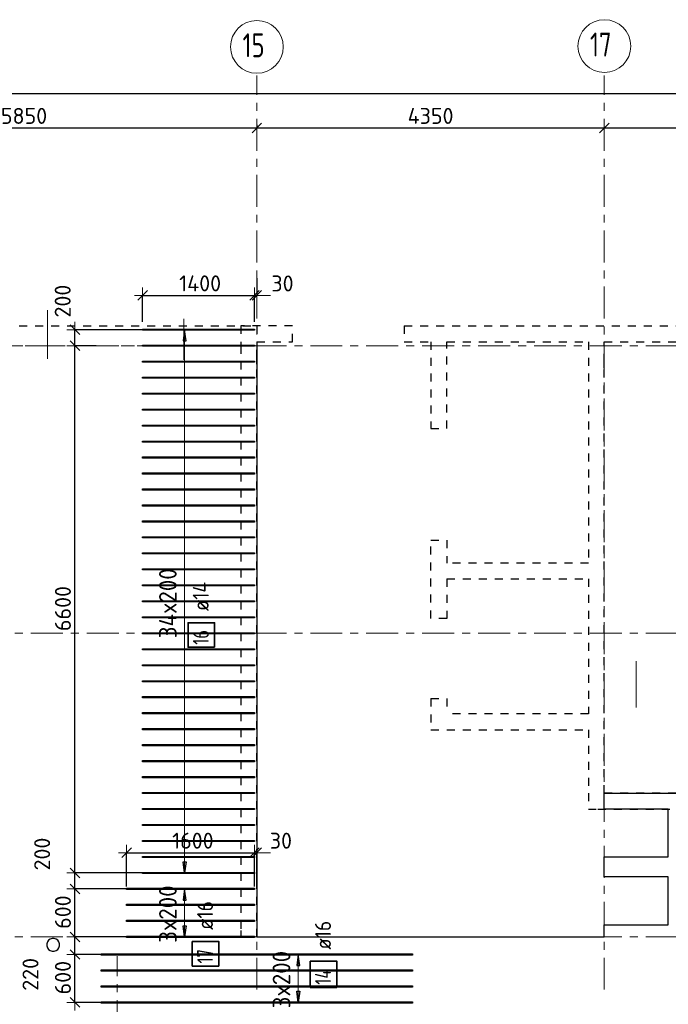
# Model space of a CAD drawing. Header units: metres. Extents: x -38 to 98, y -15 to 21.
# Tile 34 of 147: x 36 to 44, y 8 to 20. Entities that reach past the tile are written whole.
import ezdxf

# ---------------------------------------------------------------- set-up
doc = ezdxf.new("R2010")
doc.units = ezdxf.units.M
doc.header["$PDMODE"] = 65
for name, pattern in [('______11', [0.5, 0.4, -0.05, 0, -0.05]), ('______2', [0.0405, 0.03, -0.0105]), ('______3', [0.5, 0.4, -0.1]), ('______5', [1.1, 0.8, -0.1, 0.1, -0.1])]:
    doc.linetypes.add(name, pattern=pattern)
for name, color, linetype, lineweight in [('XR$1$Осевая линия (1)', 7, '______5', 13), ('XR$1$Размерная линия (1)', 7, 'Continuous', 13), ('XR$4$Балка (1)', 7, '______3', 13), ('XR$4$Перекрытие (1)', 7, 'Continuous', 35), ('XR$4$Размерная линия (1)', 7, 'Continuous', 13)]:
    doc.layers.add(name, color=color, linetype=linetype, lineweight=lineweight)
doc.layers.add('XR$4$Арм.стержн.Доп. Арм верхн.зоны Х', color=7, linetype='Continuous', lineweight=35, true_color=0x8c8cff)
doc.layers.add('XR$6$Стена_ бетон несущ.', color=7, linetype='Continuous', lineweight=70, true_color=0xb4b496)
doc.styles.add('ISOCPEUR', font='txt')
doc.dimstyles.new('DIMSTYLE_3', dxfattribs={"dimtxt": 0.2, "dimasz": 0.2, "dimexe": 0, "dimexo": 0, "dimgap": 0.1, "dimtad": 2, "dimdec": 0, "dimlfac": 1000, "dimrnd": 5, "dimzin": 12, "dimdsep": 46, "dimtxsty": 'ISOCPEUR', "dimblk1": 'ALL_ML_STRICH', "dimblk2": 'ALL_ML_STRICH', "dimsah": 1, "dimcen": 0, "dimclrd": 7, "dimclre": 256, "dimclrt": 7, "dimadec": 0, "dimazin": 0, "dimtfac": 1, "dimtdec": 0, "dimtix": 1, "dimtmove": 2, "dimatfit": 3, "dimfxl": 0, "dimtzin": 0, "dimlwd": 0, "dimlwe": -3, "dimarcsym": 0})
doc.dimstyles.new('DIMSTYLE_33', dxfattribs={"dimtxt": 0.2, "dimasz": 0.2, "dimexe": 0, "dimexo": 0, "dimgap": 0.1, "dimtad": 2, "dimdec": 0, "dimlfac": 1000, "dimrnd": 5, "dimzin": 12, "dimdsep": 46, "dimtxsty": 'ISOCPEUR', "dimblk1": 'ALL_ML_STRICH', "dimblk2": 'ALL_ML_STRICH', "dimsah": 1, "dimcen": 0, "dimclrd": 7, "dimclre": 256, "dimclrt": 7, "dimadec": 0, "dimazin": 0, "dimtfac": 1, "dimtdec": 0, "dimtix": 1, "dimtmove": 2, "dimatfit": 3, "dimfxl": 0, "dimtvp": 1.2, "dimtzin": 0, "dimlwd": 0, "dimlwe": -3, "dimarcsym": 0})

# ---------------------------------------------------------------- blocks, each defined once
blk = doc.blocks.new('ALL_ML_STRICH')
at = {"color": 0, "linetype": 'ByBlock', "lineweight": -2}
for p, q in [((-1, 0), (0.5, 0)), ((-0.3, -0.3), (0.3, 0.3)), ((0, -0.5), (0, 0.5))]:
    blk.add_line(p, q, dxfattribs=at)
blk = doc.blocks.new('*D10')
at = {"layer": 'DEFPOINTS', "color": 7, "linetype": 'Continuous', "lineweight": 13, "transparency": 33554687}
for p in [(0.5, 19.557), (0.5, 19.377), (61.6, 17.12)]:
    blk.add_point(p, dxfattribs=at)
at = {"layer": 'XR$1$Размерная линия (1)', "color": 9, "linetype": 'Continuous', "lineweight": -2, "true_color": 0xc7c7c7, "transparency": 33554687}
for p, q in [((0.5, 19.357), (0.5, 19.557)), ((61.6, 17.14), (61.6, 19.557))]:
    blk.add_line(p, q, dxfattribs=at)
at = {"layer": 'XR$1$Размерная линия (1)', "color": 7, "linetype": 'Continuous', "lineweight": -2, "transparency": 33554687}
blk.add_line((0.5, 19.557), (61.6, 19.557), dxfattribs=at)
at = {"layer": 'XR$1$Размерная линия (1)', "color": 7, "linetype": 'Continuous', "lineweight": 13, "transparency": 33554687, "xscale": 0.2, "yscale": 0.2, "zscale": 0.2, "rotation": 180}
blk.add_blockref('ALL_ML_STRICH', (0.5, 19.557), dxfattribs=at)
at = {"layer": 'XR$1$Размерная линия (1)', "color": 7, "linetype": 'Continuous', "lineweight": 13, "transparency": 33554687, "xscale": 0.2, "yscale": 0.2, "zscale": 0.2}
blk.add_blockref('ALL_ML_STRICH', (61.6, 19.557), dxfattribs=at)
at = {"layer": 'XR$1$Размерная линия (1)', "color": 7, "linetype": 'Continuous', "lineweight": 13, "transparency": 33554687, "insert": (31.1, 19.707), "char_height": 0.2, "width": 1, "attachment_point": 5, "style": 'ISOCPEUR'}
blk.add_mtext('\\A1;{61100}', dxfattribs=at)
blk = doc.blocks.new('*D33')
at = {"layer": 'DEFPOINTS', "color": 7, "linetype": 'Continuous', "lineweight": 13, "transparency": 33554687}
for p in [(32.85, 19.135), (32.85, 19.126), (38.7, 19.186)]:
    blk.add_point(p, dxfattribs=at)
at = {"layer": 'XR$1$Размерная линия (1)', "color": 9, "linetype": 'Continuous', "lineweight": -2, "true_color": 0xc7c7c7, "transparency": 33554687}
for p, q in [((32.85, 19.126), (32.85, 19.126)), ((38.7, 19.166), (38.7, 19.126))]:
    blk.add_line(p, q, dxfattribs=at)
at = {"layer": 'XR$1$Размерная линия (1)', "color": 7, "linetype": 'Continuous', "lineweight": -2, "transparency": 33554687}
blk.add_line((32.85, 19.126), (38.7, 19.126), dxfattribs=at)
at = {"layer": 'XR$1$Размерная линия (1)', "color": 7, "linetype": 'Continuous', "lineweight": 13, "transparency": 33554687, "xscale": 0.2, "yscale": 0.2, "zscale": 0.2, "rotation": 180}
blk.add_blockref('ALL_ML_STRICH', (32.85, 19.126), dxfattribs=at)
at = {"layer": 'XR$1$Размерная линия (1)', "color": 7, "linetype": 'Continuous', "lineweight": 13, "transparency": 33554687, "xscale": 0.2, "yscale": 0.2, "zscale": 0.2}
blk.add_blockref('ALL_ML_STRICH', (38.7, 19.126), dxfattribs=at)
at = {"layer": 'XR$1$Размерная линия (1)', "color": 7, "linetype": 'Continuous', "lineweight": 13, "transparency": 33554687, "insert": (35.785, 19.276), "char_height": 0.2, "width": 0.8, "attachment_point": 5, "style": 'ISOCPEUR'}
blk.add_mtext('\\A1;{5850}', dxfattribs=at)
blk = doc.blocks.new('*D34')
at = {"layer": 'DEFPOINTS', "color": 7, "linetype": 'Continuous', "lineweight": 13, "transparency": 33554687}
for p in [(38.7, 19.186), (38.7, 19.126), (43.05, 19.104)]:
    blk.add_point(p, dxfattribs=at)
at = {"layer": 'XR$1$Размерная линия (1)', "color": 9, "linetype": 'Continuous', "lineweight": -2, "true_color": 0xc7c7c7, "transparency": 33554687}
for p, q in [((38.7, 19.166), (38.7, 19.126)), ((43.05, 19.124), (43.05, 19.126))]:
    blk.add_line(p, q, dxfattribs=at)
at = {"layer": 'XR$1$Размерная линия (1)', "color": 7, "linetype": 'Continuous', "lineweight": -2, "transparency": 33554687}
blk.add_line((38.7, 19.126), (43.05, 19.126), dxfattribs=at)
at = {"layer": 'XR$1$Размерная линия (1)', "color": 7, "linetype": 'Continuous', "lineweight": 13, "transparency": 33554687, "xscale": 0.2, "yscale": 0.2, "zscale": 0.2, "rotation": 180}
blk.add_blockref('ALL_ML_STRICH', (38.7, 19.126), dxfattribs=at)
at = {"layer": 'XR$1$Размерная линия (1)', "color": 7, "linetype": 'Continuous', "lineweight": 13, "transparency": 33554687, "xscale": 0.2, "yscale": 0.2, "zscale": 0.2}
blk.add_blockref('ALL_ML_STRICH', (43.05, 19.126), dxfattribs=at)
at = {"layer": 'XR$1$Размерная линия (1)', "color": 7, "linetype": 'Continuous', "lineweight": 13, "transparency": 33554687, "insert": (40.875, 19.276), "char_height": 0.2, "width": 0.8, "attachment_point": 5, "style": 'ISOCPEUR'}
blk.add_mtext('\\A1;{4350}', dxfattribs=at)
blk = doc.blocks.new('*D35')
at = {"layer": 'DEFPOINTS', "color": 7, "linetype": 'Continuous', "lineweight": 13, "transparency": 33554687}
for p in [(43.05, 19.126), (43.05, 19.104), (45.65, 19.05)]:
    blk.add_point(p, dxfattribs=at)
at = {"layer": 'XR$1$Размерная линия (1)', "color": 9, "linetype": 'Continuous', "lineweight": -2, "true_color": 0xc7c7c7, "transparency": 33554687}
for p, q in [((43.05, 19.124), (43.05, 19.126)), ((45.65, 19.07), (45.65, 19.126))]:
    blk.add_line(p, q, dxfattribs=at)
at = {"layer": 'XR$1$Размерная линия (1)', "color": 7, "linetype": 'Continuous', "lineweight": -2, "transparency": 33554687}
blk.add_line((43.05, 19.126), (45.65, 19.126), dxfattribs=at)
at = {"layer": 'XR$1$Размерная линия (1)', "color": 7, "linetype": 'Continuous', "lineweight": 13, "transparency": 33554687, "xscale": 0.2, "yscale": 0.2, "zscale": 0.2, "rotation": 180}
blk.add_blockref('ALL_ML_STRICH', (43.05, 19.126), dxfattribs=at)
at = {"layer": 'XR$1$Размерная линия (1)', "color": 7, "linetype": 'Continuous', "lineweight": 13, "transparency": 33554687, "xscale": 0.2, "yscale": 0.2, "zscale": 0.2}
blk.add_blockref('ALL_ML_STRICH', (45.65, 19.126), dxfattribs=at)
at = {"layer": 'XR$1$Размерная линия (1)', "color": 7, "linetype": 'Continuous', "lineweight": 13, "transparency": 33554687, "insert": (44.36, 19.276), "char_height": 0.2, "width": 0.8, "attachment_point": 5, "style": 'ISOCPEUR'}
blk.add_mtext('\\A1;{2600}', dxfattribs=at)
blk = doc.blocks.new('*D555')
at = {"layer": 'DEFPOINTS', "color": 7, "linetype": 'Continuous', "lineweight": 13, "transparency": 33554687}
for p in [(37.27, 17.03), (37.27, 16.677), (38.67, 16.677)]:
    blk.add_point(p, dxfattribs=at)
at = {"layer": 'XR$4$Размерная линия (1)', "color": 9, "linetype": 'Continuous', "lineweight": -2, "true_color": 0xc7c7c7, "transparency": 33554687}
for p, q in [((37.27, 16.697), (37.27, 17.03)), ((38.67, 16.697), (38.67, 17.03))]:
    blk.add_line(p, q, dxfattribs=at)
at = {"layer": 'XR$4$Размерная линия (1)', "color": 7, "linetype": 'Continuous', "lineweight": -2, "transparency": 33554687}
blk.add_line((37.27, 17.03), (38.67, 17.03), dxfattribs=at)
at = {"layer": 'XR$4$Размерная линия (1)', "color": 7, "linetype": 'Continuous', "lineweight": 13, "transparency": 33554687, "xscale": 0.2, "yscale": 0.2, "zscale": 0.2, "rotation": 180}
blk.add_blockref('ALL_ML_STRICH', (37.27, 17.03), dxfattribs=at)
at = {"layer": 'XR$4$Размерная линия (1)', "color": 7, "linetype": 'Continuous', "lineweight": 13, "transparency": 33554687, "xscale": 0.2, "yscale": 0.2, "zscale": 0.2}
blk.add_blockref('ALL_ML_STRICH', (38.67, 17.03), dxfattribs=at)
at = {"layer": 'XR$4$Размерная линия (1)', "color": 7, "linetype": 'Continuous', "lineweight": 13, "transparency": 33554687, "insert": (37.99, 17.18), "char_height": 0.2, "width": 0.8, "attachment_point": 5, "style": 'ISOCPEUR'}
blk.add_mtext('\\A1;{1400}', dxfattribs=at)
blk = doc.blocks.new('*D556')
at = {"layer": 'DEFPOINTS', "color": 7, "linetype": 'Continuous', "lineweight": 13, "transparency": 33554687}
for p in [(38.7, 17.224), (38.67, 17.03), (38.67, 16.677)]:
    blk.add_point(p, dxfattribs=at)
at = {"layer": 'XR$4$Размерная линия (1)', "color": 9, "linetype": 'Continuous', "lineweight": -2, "true_color": 0xc7c7c7, "transparency": 33554687}
for p, q in [((38.7, 17.244), (38.7, 17.03)), ((38.67, 16.697), (38.67, 17.03))]:
    blk.add_line(p, q, dxfattribs=at)
at = {"layer": 'XR$4$Размерная линия (1)', "color": 7, "linetype": 'Continuous', "lineweight": -2, "transparency": 33554687}
blk.add_line((38.67, 17.03), (38.7, 17.03), dxfattribs=at)
at = {"layer": 'XR$4$Размерная линия (1)', "color": 7, "linetype": 'Continuous', "lineweight": 13, "transparency": 33554687, "xscale": 0.2, "yscale": 0.2, "zscale": 0.2}
blk.add_blockref('ALL_ML_STRICH', (38.7, 17.03), dxfattribs=at)
at = {"layer": 'XR$4$Размерная линия (1)', "color": 7, "linetype": 'Continuous', "lineweight": 13, "transparency": 33554687, "xscale": 0.2, "yscale": 0.2, "zscale": 0.2, "rotation": 180}
blk.add_blockref('ALL_ML_STRICH', (38.67, 17.03), dxfattribs=at)
at = {"layer": 'XR$4$Размерная линия (1)', "color": 7, "linetype": 'Continuous', "lineweight": 13, "transparency": 33554687, "insert": (39.021, 17.179), "char_height": 0.2, "width": 0.4, "attachment_point": 5, "style": 'ISOCPEUR'}
blk.add_mtext('\\A1;{30}', dxfattribs=at)
blk = doc.blocks.new('*D557')
at = {"layer": 'DEFPOINTS', "color": 7, "linetype": 'Continuous', "lineweight": 13, "transparency": 33554687}
for p in [(36.797, 8.78), (36.422, 8.18), (36.841, 8.18)]:
    blk.add_point(p, dxfattribs=at)
at = {"layer": 'XR$4$Размерная линия (1)', "color": 9, "linetype": 'Continuous', "lineweight": -2, "true_color": 0xc7c7c7, "transparency": 33554687}
for p, q in [((36.777, 8.78), (36.422, 8.78)), ((36.821, 8.18), (36.422, 8.18))]:
    blk.add_line(p, q, dxfattribs=at)
at = {"layer": 'XR$4$Размерная линия (1)', "color": 7, "linetype": 'Continuous', "lineweight": -2, "transparency": 33554687}
blk.add_line((36.422, 8.18), (36.422, 8.78), dxfattribs=at)
at = {"layer": 'XR$4$Размерная линия (1)', "color": 7, "linetype": 'Continuous', "lineweight": 13, "transparency": 33554687, "xscale": 0.2, "yscale": 0.2, "zscale": 0.2}
for p, rotation in [((36.422, 8.78), 90), ((36.422, 8.18), 270)]:
    blk.add_blockref('ALL_ML_STRICH', p, dxfattribs=dict(at, rotation=rotation))
at = {"layer": 'XR$4$Размерная линия (1)', "color": 7, "linetype": 'Continuous', "lineweight": 13, "transparency": 33554687, "insert": (36.272, 8.49), "char_height": 0.2, "width": 0.6, "attachment_point": 5, "rotation": 90, "style": 'ISOCPEUR'}
blk.add_mtext('\\A1;{600}', dxfattribs=at)
blk = doc.blocks.new('*D558')
at = {"layer": 'DEFPOINTS', "color": 7, "linetype": 'Continuous', "lineweight": 13, "transparency": 33554687}
for p in [(37.11, 9), (36.422, 8.78), (36.797, 8.78)]:
    blk.add_point(p, dxfattribs=at)
at = {"layer": 'XR$4$Размерная линия (1)', "color": 9, "linetype": 'Continuous', "lineweight": -2, "true_color": 0xc7c7c7, "transparency": 33554687}
for p, q in [((37.09, 9), (36.422, 9)), ((36.777, 8.78), (36.422, 8.78))]:
    blk.add_line(p, q, dxfattribs=at)
at = {"layer": 'XR$4$Размерная линия (1)', "color": 7, "linetype": 'Continuous', "lineweight": -2, "transparency": 33554687}
blk.add_line((36.422, 8.78), (36.422, 9), dxfattribs=at)
at = {"layer": 'XR$4$Размерная линия (1)', "color": 7, "linetype": 'Continuous', "lineweight": 13, "transparency": 33554687, "xscale": 0.2, "yscale": 0.2, "zscale": 0.2}
for p, rotation in [((36.422, 9), 90), ((36.422, 8.78), 270)]:
    blk.add_blockref('ALL_ML_STRICH', p, dxfattribs=dict(at, rotation=rotation))
at = {"layer": 'XR$4$Размерная линия (1)', "color": 7, "linetype": 'Continuous', "lineweight": 13, "transparency": 33554687, "insert": (35.866, 8.531), "char_height": 0.2, "width": 0.6, "attachment_point": 5, "rotation": 90, "style": 'ISOCPEUR'}
blk.add_mtext('\\A1;{220}', dxfattribs=at)
blk = doc.blocks.new('*D559')
at = {"layer": 'DEFPOINTS', "color": 7, "linetype": 'Continuous', "lineweight": 13, "transparency": 33554687}
for p in [(37.16, 9.6), (36.422, 9), (37.11, 9)]:
    blk.add_point(p, dxfattribs=at)
at = {"layer": 'XR$4$Размерная линия (1)', "color": 9, "linetype": 'Continuous', "lineweight": -2, "true_color": 0xc7c7c7, "transparency": 33554687}
for p, q in [((37.14, 9.6), (36.422, 9.6)), ((37.09, 9), (36.422, 9))]:
    blk.add_line(p, q, dxfattribs=at)
at = {"layer": 'XR$4$Размерная линия (1)', "color": 7, "linetype": 'Continuous', "lineweight": -2, "transparency": 33554687}
blk.add_line((36.422, 9), (36.422, 9.6), dxfattribs=at)
at = {"layer": 'XR$4$Размерная линия (1)', "color": 7, "linetype": 'Continuous', "lineweight": 13, "transparency": 33554687, "xscale": 0.2, "yscale": 0.2, "zscale": 0.2}
for p, rotation in [((36.422, 9.6), 90), ((36.422, 9), 270)]:
    blk.add_blockref('ALL_ML_STRICH', p, dxfattribs=dict(at, rotation=rotation))
at = {"layer": 'XR$4$Размерная линия (1)', "color": 7, "linetype": 'Continuous', "lineweight": 13, "transparency": 33554687, "insert": (36.272, 9.31), "char_height": 0.2, "width": 0.6, "attachment_point": 5, "rotation": 90, "style": 'ISOCPEUR'}
blk.add_mtext('\\A1;{600}', dxfattribs=at)
blk = doc.blocks.new('*D560')
at = {"layer": 'DEFPOINTS', "color": 7, "linetype": 'Continuous', "lineweight": 13, "transparency": 33554687}
for p in [(37.322, 9.8), (36.422, 9.6), (37.16, 9.6)]:
    blk.add_point(p, dxfattribs=at)
at = {"layer": 'XR$4$Размерная линия (1)', "color": 9, "linetype": 'Continuous', "lineweight": -2, "true_color": 0xc7c7c7, "transparency": 33554687}
for p, q in [((37.302, 9.8), (36.422, 9.8)), ((37.14, 9.6), (36.422, 9.6))]:
    blk.add_line(p, q, dxfattribs=at)
at = {"layer": 'XR$4$Размерная линия (1)', "color": 7, "linetype": 'Continuous', "lineweight": -2, "transparency": 33554687}
blk.add_line((36.422, 9.6), (36.422, 9.8), dxfattribs=at)
at = {"layer": 'XR$4$Размерная линия (1)', "color": 7, "linetype": 'Continuous', "lineweight": 13, "transparency": 33554687, "xscale": 0.2, "yscale": 0.2, "zscale": 0.2}
for p, rotation in [((36.422, 9.8), 90), ((36.422, 9.6), 270)]:
    blk.add_blockref('ALL_ML_STRICH', p, dxfattribs=dict(at, rotation=rotation))
at = {"layer": 'XR$4$Размерная линия (1)', "color": 7, "linetype": 'Continuous', "lineweight": 13, "transparency": 33554687, "insert": (36.012, 10.037), "char_height": 0.2, "width": 0.6, "attachment_point": 5, "rotation": 90, "style": 'ISOCPEUR'}
blk.add_mtext('\\A1;{200}', dxfattribs=at)
blk = doc.blocks.new('*D561')
at = {"layer": 'DEFPOINTS', "color": 7, "linetype": 'Continuous', "lineweight": 13, "transparency": 33554687}
for p in [(36.708, 16.4), (36.422, 9.8), (37.322, 9.8)]:
    blk.add_point(p, dxfattribs=at)
at = {"layer": 'XR$4$Размерная линия (1)', "color": 9, "linetype": 'Continuous', "lineweight": -2, "true_color": 0xc7c7c7, "transparency": 33554687}
for p, q in [((36.688, 16.4), (36.422, 16.4)), ((37.302, 9.8), (36.422, 9.8))]:
    blk.add_line(p, q, dxfattribs=at)
at = {"layer": 'XR$4$Размерная линия (1)', "color": 7, "linetype": 'Continuous', "lineweight": -2, "transparency": 33554687}
blk.add_line((36.422, 9.8), (36.422, 16.4), dxfattribs=at)
at = {"layer": 'XR$4$Размерная линия (1)', "color": 7, "linetype": 'Continuous', "lineweight": 13, "transparency": 33554687, "xscale": 0.2, "yscale": 0.2, "zscale": 0.2}
for p, rotation in [((36.422, 16.4), 90), ((36.422, 9.8), 270)]:
    blk.add_blockref('ALL_ML_STRICH', p, dxfattribs=dict(at, rotation=rotation))
at = {"layer": 'XR$4$Размерная линия (1)', "color": 7, "linetype": 'Continuous', "lineweight": 13, "transparency": 33554687, "insert": (36.272, 13.11), "char_height": 0.2, "width": 0.8, "attachment_point": 5, "rotation": 90, "style": 'ISOCPEUR'}
blk.add_mtext('\\A1;{6600}', dxfattribs=at)
blk = doc.blocks.new('*D562')
at = {"layer": 'DEFPOINTS', "color": 7, "linetype": 'Continuous', "lineweight": 13, "transparency": 33554687}
for p in [(37.322, 16.6), (36.422, 16.4), (36.708, 16.4)]:
    blk.add_point(p, dxfattribs=at)
at = {"layer": 'XR$4$Размерная линия (1)', "color": 9, "linetype": 'Continuous', "lineweight": -2, "true_color": 0xc7c7c7, "transparency": 33554687}
for p, q in [((37.302, 16.6), (36.422, 16.6)), ((36.688, 16.4), (36.422, 16.4))]:
    blk.add_line(p, q, dxfattribs=at)
at = {"layer": 'XR$4$Размерная линия (1)', "color": 7, "linetype": 'Continuous', "lineweight": -2, "transparency": 33554687}
blk.add_line((36.422, 16.4), (36.422, 16.6), dxfattribs=at)
at = {"layer": 'XR$4$Размерная линия (1)', "color": 7, "linetype": 'Continuous', "lineweight": 13, "transparency": 33554687, "xscale": 0.2, "yscale": 0.2, "zscale": 0.2}
for p, rotation in [((36.422, 16.6), 90), ((36.422, 16.4), 270)]:
    blk.add_blockref('ALL_ML_STRICH', p, dxfattribs=dict(at, rotation=rotation))
at = {"layer": 'XR$4$Размерная линия (1)', "color": 7, "linetype": 'Continuous', "lineweight": 13, "transparency": 33554687, "insert": (36.269, 16.958), "char_height": 0.2, "width": 0.6, "attachment_point": 5, "rotation": 90, "style": 'ISOCPEUR'}
blk.add_mtext('\\A1;{200}', dxfattribs=at)
blk = doc.blocks.new('*D563')
at = {"layer": 'DEFPOINTS', "color": 7, "linetype": 'Continuous', "lineweight": 13, "transparency": 33554687}
for p in [(37.069, 10.054), (37.069, 9.609), (38.669, 9.609)]:
    blk.add_point(p, dxfattribs=at)
at = {"layer": 'XR$4$Размерная линия (1)', "color": 9, "linetype": 'Continuous', "lineweight": -2, "true_color": 0xc7c7c7, "transparency": 33554687}
for p, q in [((37.069, 9.629), (37.069, 10.054)), ((38.669, 9.629), (38.669, 10.054))]:
    blk.add_line(p, q, dxfattribs=at)
at = {"layer": 'XR$4$Размерная линия (1)', "color": 7, "linetype": 'Continuous', "lineweight": -2, "transparency": 33554687}
blk.add_line((37.069, 10.054), (38.669, 10.054), dxfattribs=at)
at = {"layer": 'XR$4$Размерная линия (1)', "color": 7, "linetype": 'Continuous', "lineweight": 13, "transparency": 33554687, "xscale": 0.2, "yscale": 0.2, "zscale": 0.2, "rotation": 180}
blk.add_blockref('ALL_ML_STRICH', (37.069, 10.054), dxfattribs=at)
at = {"layer": 'XR$4$Размерная линия (1)', "color": 7, "linetype": 'Continuous', "lineweight": 13, "transparency": 33554687, "xscale": 0.2, "yscale": 0.2, "zscale": 0.2}
blk.add_blockref('ALL_ML_STRICH', (38.669, 10.054), dxfattribs=at)
at = {"layer": 'XR$4$Размерная линия (1)', "color": 7, "linetype": 'Continuous', "lineweight": 13, "transparency": 33554687, "insert": (37.899, 10.204), "char_height": 0.2, "width": 0.8, "attachment_point": 5, "style": 'ISOCPEUR'}
blk.add_mtext('\\A1;{1600}', dxfattribs=at)
blk = doc.blocks.new('*D564')
at = {"layer": 'DEFPOINTS', "color": 7, "linetype": 'Continuous', "lineweight": 13, "transparency": 33554687}
for p in [(38.669, 10.054), (38.7, 9.659), (38.669, 9.609)]:
    blk.add_point(p, dxfattribs=at)
at = {"layer": 'XR$4$Размерная линия (1)', "color": 9, "linetype": 'Continuous', "lineweight": -2, "true_color": 0xc7c7c7, "transparency": 33554687}
for p, q in [((38.669, 9.629), (38.669, 10.054)), ((38.7, 9.679), (38.7, 10.054))]:
    blk.add_line(p, q, dxfattribs=at)
at = {"layer": 'XR$4$Размерная линия (1)', "color": 7, "linetype": 'Continuous', "lineweight": -2, "transparency": 33554687}
blk.add_line((38.669, 10.054), (38.7, 10.054), dxfattribs=at)
at = {"layer": 'XR$4$Размерная линия (1)', "color": 7, "linetype": 'Continuous', "lineweight": 13, "transparency": 33554687, "xscale": 0.2, "yscale": 0.2, "zscale": 0.2}
blk.add_blockref('ALL_ML_STRICH', (38.7, 10.054), dxfattribs=at)
at = {"layer": 'XR$4$Размерная линия (1)', "color": 7, "linetype": 'Continuous', "lineweight": 13, "transparency": 33554687, "xscale": 0.2, "yscale": 0.2, "zscale": 0.2, "rotation": 180}
blk.add_blockref('ALL_ML_STRICH', (38.669, 10.054), dxfattribs=at)
at = {"layer": 'XR$4$Размерная линия (1)', "color": 7, "linetype": 'Continuous', "lineweight": 13, "transparency": 33554687, "insert": (39.001, 10.204), "char_height": 0.2, "width": 0.4, "attachment_point": 5, "style": 'ISOCPEUR'}
blk.add_mtext('\\A1;{30}', dxfattribs=at)

msp = doc.modelspace()

# ---------------------------------------------------------------- linework, layer by layer
at = {"color": 52, "linetype": 'Continuous', "lineweight": 13, "transparency": 33554687}
for p, q in [((36.079, 16.8457), (36.079, 16.2357)), ((37.7851, 16.736), (37.7851, 16.2228)), ((43.4499, 12.4494), (43.4499, 11.8694))]:
    msp.add_line(p, q, dxfattribs=at)
at = {"layer": 'XR$1$Осевая линия (1)', "color": 253, "linetype": '______11', "lineweight": 13, "true_color": 0xa0a0a0, "transparency": 33554687}
for p, q in [((38.7, 8.34), (38.7, 19.78)), ((43.05, 8.34), (43.05, 19.78)), ((-2.63, 16.4), (62.6, 16.4)), ((-2.63, 12.8), (62.6, 12.8)), ((-2.63, 9), (62.6, 9)), ((36.95, -3.39), (36.95, 8.76))]:
    msp.add_line(p, q, dxfattribs=at)
at = {"layer": 'XR$1$Осевая линия (1)', "color": 7, "linetype": 'Continuous', "lineweight": 13, "transparency": 33554687}
for centre in [(38.7004, 20.1401), (43.0504, 20.1501)]:
    msp.add_circle(centre, 0.3304, dxfattribs=at)
at = {"layer": 'XR$4$Арм.стержн.Доп. Арм верхн.зоны Х', "color": 253, "linetype": 'Continuous', "lineweight": -3, "true_color": 0xa0a0a0, "transparency": 33554687}
for p, q in [((37.7958, 16.6), (37.6958, 16.6)), ((37.7958, 16.6), (37.8958, 16.6)), ((37.7958, 9.8), (37.6958, 9.8)), ((37.7958, 9.8), (37.8958, 9.8)), ((37.7958, 9.6), (37.6958, 9.6)), ((37.7958, 9.6), (37.8958, 9.6)), ((37.7958, 9), (37.6958, 9)), ((37.7958, 9), (37.8958, 9)), ((39.2185, 8.7802), (39.1185, 8.7802)), ((39.2185, 8.7802), (39.3185, 8.7802)), ((39.2185, 8.1802), (39.1185, 8.1802)), ((39.2185, 8.1802), (39.3185, 8.1802))]:
    msp.add_line(p, q, dxfattribs=at)
at = {"layer": 'XR$4$Арм.стержн.Доп. Арм верхн.зоны Х', "color": 7, "linetype": 'Continuous', "lineweight": 25, "transparency": 33554687}
for p, q in [((37.7958, 16.6), (37.7758, 16.46)), ((37.8158, 16.46), (37.7958, 16.6)), ((37.7758, 16.46), (37.8158, 16.46)), ((37.7958, 9.8), (37.7758, 9.94)), ((37.7758, 9.94), (37.8158, 9.94)), ((37.8158, 9.94), (37.7958, 9.8)), ((37.7958, 9.6), (37.7758, 9.46)), ((37.8158, 9.46), (37.7958, 9.6)), ((37.7758, 9.46), (37.8158, 9.46)), ((37.7958, 9), (37.7758, 9.14)), ((37.7758, 9.14), (37.8158, 9.14)), ((37.8158, 9.14), (37.7958, 9)), ((39.2185, 8.7802), (39.1985, 8.6402)), ((39.2385, 8.6402), (39.2185, 8.7802)), ((39.1985, 8.6402), (39.2385, 8.6402)), ((39.2185, 8.1802), (39.1985, 8.3202)), ((39.1985, 8.3202), (39.2385, 8.3202)), ((39.2385, 8.3202), (39.2185, 8.1802))]:
    msp.add_line(p, q, dxfattribs=at)
at = {"layer": 'XR$4$Арм.стержн.Доп. Арм верхн.зоны Х', "color": 7, "linetype": 'Continuous', "lineweight": 13, "transparency": 33554687}
for p, q in [((37.7958, 16.6), (37.7958, 16.6)), ((37.7958, 9.8), (37.7958, 16.6)), ((37.7958, 9.8), (37.7958, 9.8)), ((37.7958, 9.6), (37.7958, 9.6)), ((37.7958, 9), (37.7958, 9.6)), ((37.7958, 9), (37.7958, 9)), ((39.2185, 8.7802), (39.2185, 8.7802)), ((39.2185, 8.1802), (39.2185, 8.7802)), ((39.2185, 8.1802), (39.2185, 8.1802))]:
    msp.add_line(p, q, dxfattribs=at)
at = {"layer": 'XR$4$Арм.стержн.Доп. Арм верхн.зоны Х', "color": 7, "linetype": 'Continuous', "lineweight": 25, "transparency": 33554687}
for points in [[(38.67, 16.593), (37.27, 16.593), (37.27, 16.607), (38.67, 16.607), (38.67, 16.593)], [(38.67, 16.393), (37.27, 16.393), (37.27, 16.407), (38.67, 16.407), (38.67, 16.393)], [(38.67, 16.193), (37.27, 16.193), (37.27, 16.207), (38.67, 16.207), (38.67, 16.193)], [(38.67, 15.993), (37.27, 15.993), (37.27, 16.007), (38.67, 16.007), (38.67, 15.993)], [(38.67, 15.793), (37.27, 15.793), (37.27, 15.807), (38.67, 15.807), (38.67, 15.793)], [(38.67, 15.593), (37.27, 15.593), (37.27, 15.607), (38.67, 15.607), (38.67, 15.593)], [(38.67, 15.393), (37.27, 15.393), (37.27, 15.407), (38.67, 15.407), (38.67, 15.393)], [(38.67, 15.193), (37.27, 15.193), (37.27, 15.207), (38.67, 15.207), (38.67, 15.193)], [(38.67, 14.993), (37.27, 14.993), (37.27, 15.007), (38.67, 15.007), (38.67, 14.993)], [(38.67, 14.793), (37.27, 14.793), (37.27, 14.807), (38.67, 14.807), (38.67, 14.793)], [(38.67, 14.593), (37.27, 14.593), (37.27, 14.607), (38.67, 14.607), (38.67, 14.593)], [(38.67, 14.393), (37.27, 14.393), (37.27, 14.407), (38.67, 14.407), (38.67, 14.393)], [(38.67, 14.193), (37.27, 14.193), (37.27, 14.207), (38.67, 14.207), (38.67, 14.193)], [(38.67, 13.993), (37.27, 13.993), (37.27, 14.007), (38.67, 14.007), (38.67, 13.993)], [(38.67, 13.793), (37.27, 13.793), (37.27, 13.807), (38.67, 13.807), (38.67, 13.793)], [(38.67, 13.593), (37.27, 13.593), (37.27, 13.607), (38.67, 13.607), (38.67, 13.593)], [(38.67, 13.393), (37.27, 13.393), (37.27, 13.407), (38.67, 13.407), (38.67, 13.393)], [(38.67, 13.193), (37.27, 13.193), (37.27, 13.207), (38.67, 13.207), (38.67, 13.193)], [(38.67, 12.993), (37.27, 12.993), (37.27, 13.007), (38.67, 13.007), (38.67, 12.993)], [(38.67, 12.793), (37.27, 12.793), (37.27, 12.807), (38.67, 12.807), (38.67, 12.793)], [(38.67, 12.593), (37.27, 12.593), (37.27, 12.607), (38.67, 12.607), (38.67, 12.593)], [(38.67, 12.393), (37.27, 12.393), (37.27, 12.407), (38.67, 12.407), (38.67, 12.393)], [(38.67, 12.193), (37.27, 12.193), (37.27, 12.207), (38.67, 12.207), (38.67, 12.193)], [(38.67, 11.993), (37.27, 11.993), (37.27, 12.007), (38.67, 12.007), (38.67, 11.993)], [(38.67, 11.793), (37.27, 11.793), (37.27, 11.807), (38.67, 11.807), (38.67, 11.793)], [(38.67, 11.593), (37.27, 11.593), (37.27, 11.607), (38.67, 11.607), (38.67, 11.593)], [(38.67, 11.393), (37.27, 11.393), (37.27, 11.407), (38.67, 11.407), (38.67, 11.393)], [(38.67, 11.193), (37.27, 11.193), (37.27, 11.207), (38.67, 11.207), (38.67, 11.193)], [(38.67, 10.993), (37.27, 10.993), (37.27, 11.007), (38.67, 11.007), (38.67, 10.993)], [(38.67, 10.793), (37.27, 10.793), (37.27, 10.807), (38.67, 10.807), (38.67, 10.793)], [(38.67, 10.593), (37.27, 10.593), (37.27, 10.607), (38.67, 10.607), (38.67, 10.593)], [(38.67, 10.393), (37.27, 10.393), (37.27, 10.407), (38.67, 10.407), (38.67, 10.393)], [(38.67, 10.193), (37.27, 10.193), (37.27, 10.207), (38.67, 10.207), (38.67, 10.193)], [(38.67, 9.993), (37.27, 9.993), (37.27, 10.007), (38.67, 10.007), (38.67, 9.993)], [(38.67, 9.793), (37.27, 9.793), (37.27, 9.807), (38.67, 9.807), (38.67, 9.793)], [(38.6691, 9.592), (37.0691, 9.592), (37.0691, 9.608), (38.6691, 9.608), (38.6691, 9.592)], [(38.6691, 9.392), (37.0691, 9.392), (37.0691, 9.408), (38.6691, 9.408), (38.6691, 9.392)], [(38.6691, 9.192), (37.0691, 9.192), (37.0691, 9.208), (38.6691, 9.208), (38.6691, 9.192)], [(38.6691, 8.992), (37.0691, 8.992), (37.0691, 9.008), (38.6691, 9.008), (38.6691, 8.992)], [(40.65, 8.7722), (36.75, 8.7722), (36.75, 8.7882), (40.65, 8.7882), (40.65, 8.7722)], [(40.65, 8.5722), (36.75, 8.5722), (36.75, 8.5882), (40.65, 8.5882), (40.65, 8.5722)], [(40.65, 8.3722), (36.75, 8.3722), (36.75, 8.3882), (40.65, 8.3882), (40.65, 8.3722)], [(40.65, 8.1722), (36.75, 8.1722), (36.75, 8.1882), (40.65, 8.1882), (40.65, 8.1722)]]:
    msp.add_lwpolyline(points, dxfattribs=at)
at = {"layer": 'XR$4$Арм.стержн.Доп. Арм верхн.зоны Х', "color": 7, "linetype": 'Continuous', "lineweight": 35, "transparency": 33554687}
for points in [[(38.1713, 12.6245), (38.1713, 12.9311), (37.838, 12.9311), (37.838, 12.6245), (38.1713, 12.6245)], [(38.2247, 8.6344), (38.2247, 8.941), (37.8913, 8.941), (37.8913, 8.6344), (38.2247, 8.6344)], [(39.7017, 8.3678), (39.7017, 8.6945), (39.3684, 8.6945), (39.3684, 8.3678), (39.7017, 8.3678)]]:
    msp.add_lwpolyline(points, dxfattribs=at)
at = {"layer": 'XR$4$Балка (1)', "color": 7, "linetype": '______2', "lineweight": 25, "transparency": 33554687}
for p, q in [((32.725, 16.6502), (38.7, 16.6502)), ((38.7, 16.6502), (38.7, 16.4002))]:
    msp.add_line(p, q, dxfattribs=at)
at = {"layer": 'XR$4$Перекрытие (1)', "color": 7, "linetype": '______2', "lineweight": 18, "transparency": 33554687}
msp.add_line((38.7, 16.4002), (32.725, 16.4002), dxfattribs=at)
at = {"layer": 'XR$4$Перекрытие (1)', "color": 7, "linetype": 'Continuous', "lineweight": 25, "transparency": 33554687}
for p, q in [((38.7, 16.4002), (38.7, 9.0002)), ((43.05, 10.6006), (43.05, 10.8006)), ((43.05, 10.8006), (45.65, 10.8006)), ((43.85, 10.6006), (43.05, 10.6006)), ((43.85, 10.0006), (43.85, 10.6006)), ((43.05, 9.7506), (43.05, 10.0006)), ((43.05, 10.0006), (43.85, 10.0006)), ((43.85, 9.7506), (43.05, 9.7506)), ((43.85, 9.1506), (43.85, 9.7506)), ((43.05, 9.0002), (43.05, 9.1506)), ((43.05, 9.1506), (43.85, 9.1506)), ((38.7, 9.0002), (43.05, 9.0002)), ((36.0782, 8.9369), (36.0704, 8.9129)), ((36.0704, 8.9129), (36.0704, 8.8876)), ((36.0704, 8.8876), (36.0782, 8.8636)), ((36.0931, 8.9573), (36.0782, 8.9369)), ((36.1135, 8.9721), (36.0931, 8.9573)), ((36.1375, 8.9799), (36.1135, 8.9721)), ((36.1627, 8.9799), (36.1375, 8.9799)), ((36.1867, 8.9721), (36.1627, 8.9799)), ((36.2071, 8.9573), (36.1867, 8.9721)), ((36.222, 8.9369), (36.2071, 8.9573)), ((36.2298, 8.9129), (36.222, 8.9369)), ((36.222, 8.8636), (36.2298, 8.8876)), ((36.2298, 8.8876), (36.2298, 8.9129)), ((36.0782, 8.8636), (36.0931, 8.8432)), ((36.0931, 8.8432), (36.1135, 8.8284)), ((36.1135, 8.8284), (36.1375, 8.8206)), ((36.1375, 8.8206), (36.1627, 8.8206)), ((36.1627, 8.8206), (36.1867, 8.8284)), ((36.1867, 8.8284), (36.2071, 8.8432)), ((36.2071, 8.8432), (36.222, 8.8636))]:
    msp.add_line(p, q, dxfattribs=at)
at = {"layer": 'XR$6$Стена_ бетон несущ.', "color": 253, "linetype": '______2', "lineweight": -3, "true_color": 0xa0a0a0, "transparency": 33554687}
for p, q in [((38.5, 16.65), (38.5, 16.4)), ((39.145, 16.65), (38.5, 16.65)), ((39.145, 16.45), (39.145, 16.65)), ((40.545, 16.65), (45.65, 16.65)), ((40.545, 16.65), (40.545, 16.45)), ((38.5, 16.4), (38.5, 10.6)), ((38.7, 16.2493), (38.7, 16.45)), ((38.7, 16.45), (39.145, 16.45)), ((40.545, 16.45), (40.8797, 16.45)), ((40.8797, 16.45), (40.8797, 15.365)), ((41.0797, 15.365), (41.0797, 16.45)), ((41.0797, 16.45), (42.85, 16.45)), ((42.85, 16.45), (42.85, 13.68)), ((43.05, 16.199), (43.05, 16.45)), ((43.05, 16.45), (45.65, 16.45)), ((38.7, 16.1693), (38.7, 16.2493)), ((38.7, 9), (38.7, 16.1693)), ((43.05, 16.119), (43.05, 16.199)), ((43.05, 10.8), (43.05, 16.119)), ((40.8797, 15.365), (41.0797, 15.365)), ((40.8797, 13.965), (41.0797, 13.965)), ((40.8797, 12.985), (40.8797, 13.965)), ((41.0797, 13.965), (41.0797, 13.68)), ((42.85, 13.68), (41.0797, 13.68)), ((41.0797, 13.48), (42.85, 13.48)), ((41.0797, 13.48), (41.0797, 12.985)), ((42.85, 13.48), (42.85, 11.79)), ((41.0797, 12.985), (40.8797, 12.985)), ((40.8797, 11.985), (41.0797, 11.985)), ((40.8797, 11.985), (40.8797, 11.59)), ((41.0797, 11.985), (41.0797, 11.79)), ((42.85, 11.79), (41.0797, 11.79)), ((40.8797, 11.59), (42.85, 11.59)), ((42.85, 11.59), (42.85, 10.8)), ((42.85, 10.8), (42.85, 10.6)), ((45.55, 10.8), (43.05, 10.8)), ((38.5, 10.6), (38.5, 9.0795)), ((42.85, 10.6), (42.97, 10.6)), ((42.97, 10.6), (45.65, 10.6)), ((38.5, 9.0795), (38.5, 9)), ((38.5, 9), (38.7, 9))]:
    msp.add_line(p, q, dxfattribs=at)

# ---------------------------------------------------------------- texts
at = {"layer": 'XR$1$Осевая линия (1)', "color": 7, "linetype": 'Continuous', "lineweight": 13, "transparency": 33554687, "char_height": 0.3, "width": 0.472281, "attachment_point": 7, "style": 'ISOCPEUR'}
for s, insert in [('\\W0.75;15', (38.5204, 20.0096)), ('\\W0.75;17', (42.8704, 20.0196))]:
    msp.add_mtext(s, dxfattribs=dict(at, insert=insert))
at = {"layer": 'XR$4$Арм.стержн.Доп. Арм верхн.зоны Х', "color": 7, "linetype": 'Continuous', "lineweight": 13, "transparency": 33554687, "char_height": 0.22, "attachment_point": 7, "rotation": 90, "style": 'ISOCPEUR'}
for s, insert, width in [('\\W0.95;34x200', (37.6958, 12.738), 1.05034), ('\\W0.95;3x200', (37.6958, 8.926), 0.873359), ('\\W0.95;3x200', (39.1185, 8.1062), 0.873359)]:
    msp.add_mtext(s, dxfattribs=dict(at, insert=insert, width=width))
at = {"layer": 'XR$4$Арм.стержн.Доп. Арм верхн.зоны Х', "color": 7, "linetype": 'Continuous', "lineweight": 25, "transparency": 33554687, "char_height": 0.2, "attachment_point": 7, "rotation": 90, "style": 'ISOCPEUR'}
for s, insert, width in [('\\W0.89; ø14 ', (38.098, 12.9645), 0.769432), ('\\W0.75;16', (38.098, 12.6578), 0.314854), ('\\W0.89; ø16 ', (38.1513, 8.9744), 0.749105), ('\\W0.89; ø16 ', (39.6284, 8.7278), 0.749105), ('\\W0.75;17', (38.1513, 8.6677), 0.314854), ('\\W0.76;14', (39.6284, 8.4011), 0.336375)]:
    msp.add_mtext(s, dxfattribs=dict(at, insert=insert, width=width))

# ---------------------------------------------------------------- dimensions: what is measured, and where the dimension line sits
at = {"layer": 'XR$1$Размерная линия (1)', "color": 7, "linetype": 'Continuous', "lineweight": 13, "transparency": 33554687}
for base, p1, p2, picture, middle in [((61.6, 19.5574), (0.5, 19.3568), (61.6, 17.1397), '*D10', (31.1, 19.7074)), ((38.7, 19.1261), (32.85, 19.1261), (38.7, 19.1656), '*D33', (35.785, 19.2761)), ((43.05, 19.1261), (38.7, 19.1656), (43.05, 19.1244), '*D34', (40.875, 19.2761)), ((45.65, 19.1261), (43.05, 19.1244), (45.65, 19.0702), '*D35', (44.36, 19.2761))]:
    dim = msp.add_linear_dim(base=base, p1=p1, p2=p2, dimstyle='DIMSTYLE_3', override={"dimpost": '<>', "dimclrd": 7, "dimclre": 9, "dimclrt": 7, "dimlwd": 0, "dimlwe": 65533}, dxfattribs=at)
    dim.commit()
    dim.dimension.update_dxf_attribs({"geometry": picture, "text_midpoint": middle, "dimtype": 160})
at = {"layer": 'XR$4$Размерная линия (1)', "color": 7, "linetype": 'Continuous', "lineweight": 13, "transparency": 33554687}
for base, p1, p2, dimstyle, picture, middle in [((36.422, 16.6), (36.6879, 16.4), (37.3019, 16.6), 'DIMSTYLE_33', '*D562', (36.2693, 16.958)), ((36.422, 16.4), (37.3019, 9.8), (36.6879, 16.4), 'DIMSTYLE_3', '*D561', (36.272, 13.11)), ((36.422, 9.8), (37.14, 9.6), (37.3019, 9.8), 'DIMSTYLE_33', '*D560', (36.0118, 10.0367)), ((36.422, 9.6), (37.09, 9), (37.14, 9.6), 'DIMSTYLE_3', '*D559', (36.272, 9.31)), ((36.422, 9), (36.777, 8.7802), (37.09, 9), 'DIMSTYLE_33', '*D558', (35.8663, 8.5306)), ((36.422, 8.7802), (36.8213, 8.1802), (36.777, 8.7802), 'DIMSTYLE_3', '*D557', (36.272, 8.4902))]:
    dim = msp.add_linear_dim(base=base, p1=p1, p2=p2, angle=90, dimstyle=dimstyle, override={"dimpost": '<>', "dimclrd": 7, "dimclre": 9, "dimclrt": 7, "dimlwd": 0, "dimlwe": 65533}, dxfattribs=at)
    dim.commit()
    dim.dimension.update_dxf_attribs({"geometry": picture, "text_midpoint": middle, "dimtype": 160})
for base, p1, p2, dimstyle, picture, middle in [((38.67, 17.0295), (37.27, 16.6967), (38.67, 16.6967), 'DIMSTYLE_3', '*D555', (37.99, 17.1795)), ((38.7, 17.0295), (38.67, 16.6967), (38.7, 17.2435), 'DIMSTYLE_33', '*D556', (39.0213, 17.1791)), ((38.6691, 10.054), (37.0691, 9.629), (38.6691, 9.629), 'DIMSTYLE_3', '*D563', (37.8991, 10.204)), ((38.7, 10.054), (38.6691, 9.629), (38.7, 9.6792), 'DIMSTYLE_33', '*D564', (39.0006, 10.2036))]:
    dim = msp.add_linear_dim(base=base, p1=p1, p2=p2, dimstyle=dimstyle, override={"dimpost": '<>', "dimclrd": 7, "dimclre": 9, "dimclrt": 7, "dimlwd": 0, "dimlwe": 65533}, dxfattribs=at)
    dim.commit()
    dim.dimension.update_dxf_attribs({"geometry": picture, "text_midpoint": middle, "dimtype": 160})

doc.saveas('drawing.dxf')
